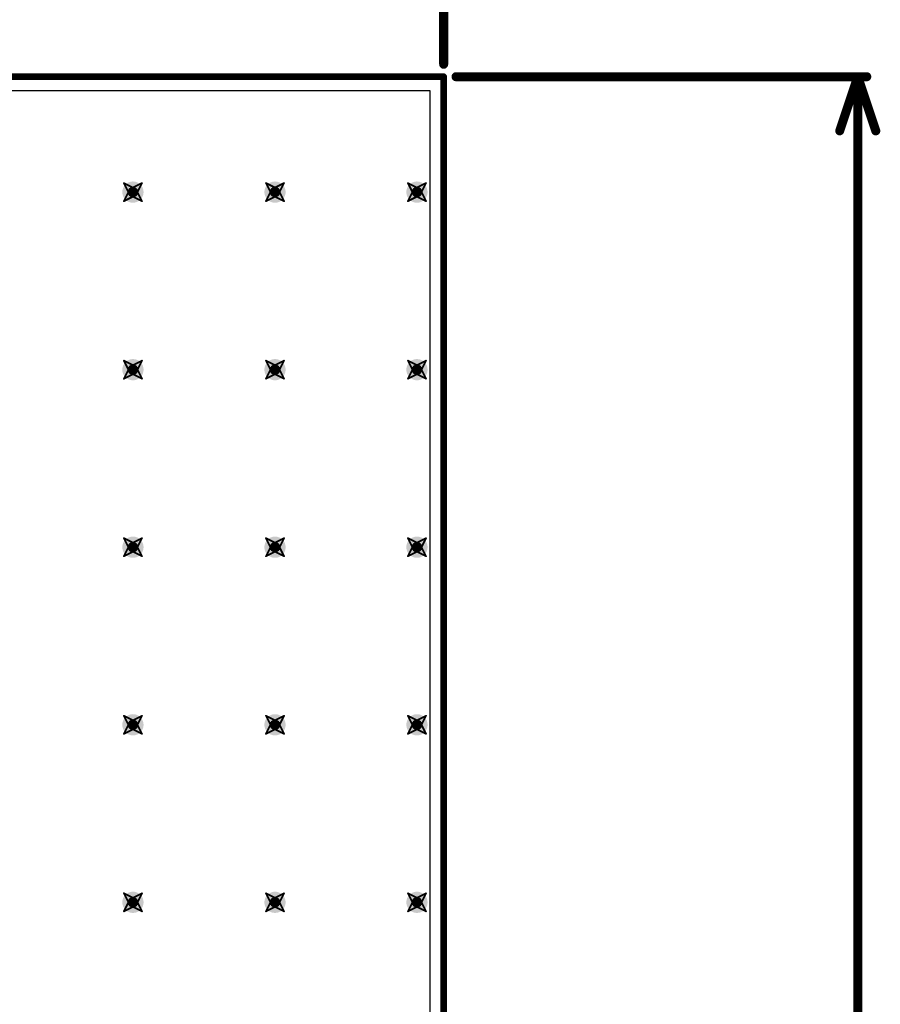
# Model space of a CAD drawing. Header units: inches. Extents: x -0.03 to 9.71, y 0 to 4.44.
# Tile 113 of 118: x 3.85 to 4.81, y 1.52 to 2.61. Entities that reach past the tile are written whole.
import ezdxf

# ---------------------------------------------------------------- set-up
doc = ezdxf.new("R2010")
doc.units = ezdxf.units.IN
doc.header["$MEASUREMENT"] = 0
for name, color, linetype in [('Board Outline', 216, 'Continuous'), ('Bottom Layer', 5, 'Continuous'), ('Dimension', 6, 'Continuous'), ('Drill Drawing', 1, 'Continuous'), ('Layer 1', 16, 'Continuous'), ('Layer 2', 76, 'Continuous'), ('Top Layer', 1, 'Continuous'), ('Via Holes', 16, 'Continuous')]:
    doc.layers.add(name, color=color, linetype=linetype)

msp = doc.modelspace()

# ---------------------------------------------------------------- hatches: boundary and pattern name
at = {"layer": 'Bottom Layer'}
h = msp.add_hatch(color=5, dxfattribs=at)
edge = h.paths.add_edge_path()
edge.add_arc((3.9764, 2.4213), 0.0118, 0, 360)
h = msp.add_hatch(color=5, dxfattribs=at)
edge = h.paths.add_edge_path()
edge.add_arc((4.1339, 2.4213), 0.0118, 0, 360)
h = msp.add_hatch(color=5, dxfattribs=at)
edge = h.paths.add_edge_path()
edge.add_arc((4.2913, 2.4213), 0.0118, 0, 360)
h = msp.add_hatch(color=5, dxfattribs=at)
edge = h.paths.add_edge_path()
edge.add_arc((3.9764, 2.2244), 0.0118, 0, 360)
h = msp.add_hatch(color=5, dxfattribs=at)
edge = h.paths.add_edge_path()
edge.add_arc((4.1339, 2.2244), 0.0118, 0, 360)
h = msp.add_hatch(color=5, dxfattribs=at)
edge = h.paths.add_edge_path()
edge.add_arc((4.2913, 2.2244), 0.0118, 0, 360)
h = msp.add_hatch(color=5, dxfattribs=at)
edge = h.paths.add_edge_path()
edge.add_arc((3.9764, 2.0276), 0.0118, 0, 360)
h = msp.add_hatch(color=5, dxfattribs=at)
edge = h.paths.add_edge_path()
edge.add_arc((4.1339, 2.0276), 0.0118, 0, 360)
h = msp.add_hatch(color=5, dxfattribs=at)
edge = h.paths.add_edge_path()
edge.add_arc((4.2913, 2.0276), 0.0118, 0, 360)
h = msp.add_hatch(color=5, dxfattribs=at)
edge = h.paths.add_edge_path()
edge.add_arc((3.9764, 1.8307), 0.0118, 0, 360)
h = msp.add_hatch(color=5, dxfattribs=at)
edge = h.paths.add_edge_path()
edge.add_arc((4.1339, 1.8307), 0.0118, 0, 360)
h = msp.add_hatch(color=5, dxfattribs=at)
edge = h.paths.add_edge_path()
edge.add_arc((4.2913, 1.8307), 0.0118, 0, 360)
h = msp.add_hatch(color=5, dxfattribs=at)
edge = h.paths.add_edge_path()
edge.add_arc((3.9764, 1.6339), 0.0118, 0, 360)
h = msp.add_hatch(color=5, dxfattribs=at)
edge = h.paths.add_edge_path()
edge.add_arc((4.1339, 1.6339), 0.0118, 0, 360)
h = msp.add_hatch(color=5, dxfattribs=at)
edge = h.paths.add_edge_path()
edge.add_arc((4.2913, 1.6339), 0.0118, 0, 360)
at = {"layer": 'Layer 1'}
h = msp.add_hatch(color=16, dxfattribs=at)
edge = h.paths.add_edge_path()
edge.add_arc((3.9764, 2.4213), 0.0118, 0, 360)
h = msp.add_hatch(color=16, dxfattribs=at)
edge = h.paths.add_edge_path()
edge.add_arc((4.1339, 2.4213), 0.0118, 0, 360)
h = msp.add_hatch(color=16, dxfattribs=at)
edge = h.paths.add_edge_path()
edge.add_arc((4.2913, 2.4213), 0.0118, 0, 360)
h = msp.add_hatch(color=16, dxfattribs=at)
edge = h.paths.add_edge_path()
edge.add_arc((3.9764, 2.2244), 0.0118, 0, 360)
h = msp.add_hatch(color=16, dxfattribs=at)
edge = h.paths.add_edge_path()
edge.add_arc((4.1339, 2.2244), 0.0118, 0, 360)
h = msp.add_hatch(color=16, dxfattribs=at)
edge = h.paths.add_edge_path()
edge.add_arc((4.2913, 2.2244), 0.0118, 0, 360)
h = msp.add_hatch(color=16, dxfattribs=at)
edge = h.paths.add_edge_path()
edge.add_arc((3.9764, 2.0276), 0.0118, 0, 360)
h = msp.add_hatch(color=16, dxfattribs=at)
edge = h.paths.add_edge_path()
edge.add_arc((4.1339, 2.0276), 0.0118, 0, 360)
h = msp.add_hatch(color=16, dxfattribs=at)
edge = h.paths.add_edge_path()
edge.add_arc((4.2913, 2.0276), 0.0118, 0, 360)
h = msp.add_hatch(color=16, dxfattribs=at)
edge = h.paths.add_edge_path()
edge.add_arc((3.9764, 1.8307), 0.0118, 0, 360)
h = msp.add_hatch(color=16, dxfattribs=at)
edge = h.paths.add_edge_path()
edge.add_arc((4.1339, 1.8307), 0.0118, 0, 360)
h = msp.add_hatch(color=16, dxfattribs=at)
edge = h.paths.add_edge_path()
edge.add_arc((4.2913, 1.8307), 0.0118, 0, 360)
h = msp.add_hatch(color=16, dxfattribs=at)
edge = h.paths.add_edge_path()
edge.add_arc((3.9764, 1.6339), 0.0118, 0, 360)
h = msp.add_hatch(color=16, dxfattribs=at)
edge = h.paths.add_edge_path()
edge.add_arc((4.1339, 1.6339), 0.0118, 0, 360)
h = msp.add_hatch(color=16, dxfattribs=at)
edge = h.paths.add_edge_path()
edge.add_arc((4.2913, 1.6339), 0.0118, 0, 360)
at = {"layer": 'Layer 2'}
h = msp.add_hatch(color=76, dxfattribs=at)
edge = h.paths.add_edge_path()
edge.add_arc((3.9764, 2.4213), 0.0118, 0, 360)
h = msp.add_hatch(color=76, dxfattribs=at)
edge = h.paths.add_edge_path()
edge.add_arc((4.1339, 2.4213), 0.0118, 0, 360)
h = msp.add_hatch(color=76, dxfattribs=at)
edge = h.paths.add_edge_path()
edge.add_arc((4.2913, 2.4213), 0.0118, 0, 360)
h = msp.add_hatch(color=76, dxfattribs=at)
edge = h.paths.add_edge_path()
edge.add_arc((3.9764, 2.2244), 0.0118, 0, 360)
h = msp.add_hatch(color=76, dxfattribs=at)
edge = h.paths.add_edge_path()
edge.add_arc((4.1339, 2.2244), 0.0118, 0, 360)
h = msp.add_hatch(color=76, dxfattribs=at)
edge = h.paths.add_edge_path()
edge.add_arc((4.2913, 2.2244), 0.0118, 0, 360)
h = msp.add_hatch(color=76, dxfattribs=at)
edge = h.paths.add_edge_path()
edge.add_arc((3.9764, 2.0276), 0.0118, 0, 360)
h = msp.add_hatch(color=76, dxfattribs=at)
edge = h.paths.add_edge_path()
edge.add_arc((4.1339, 2.0276), 0.0118, 0, 360)
h = msp.add_hatch(color=76, dxfattribs=at)
edge = h.paths.add_edge_path()
edge.add_arc((4.2913, 2.0276), 0.0118, 0, 360)
h = msp.add_hatch(color=76, dxfattribs=at)
edge = h.paths.add_edge_path()
edge.add_arc((3.9764, 1.8307), 0.0118, 0, 360)
h = msp.add_hatch(color=76, dxfattribs=at)
edge = h.paths.add_edge_path()
edge.add_arc((4.1339, 1.8307), 0.0118, 0, 360)
h = msp.add_hatch(color=76, dxfattribs=at)
edge = h.paths.add_edge_path()
edge.add_arc((4.2913, 1.8307), 0.0118, 0, 360)
h = msp.add_hatch(color=76, dxfattribs=at)
edge = h.paths.add_edge_path()
edge.add_arc((3.9764, 1.6339), 0.0118, 0, 360)
h = msp.add_hatch(color=76, dxfattribs=at)
edge = h.paths.add_edge_path()
edge.add_arc((4.1339, 1.6339), 0.0118, 0, 360)
h = msp.add_hatch(color=76, dxfattribs=at)
edge = h.paths.add_edge_path()
edge.add_arc((4.2913, 1.6339), 0.0118, 0, 360)
at = {"layer": 'Top Layer'}
h = msp.add_hatch(color=1, dxfattribs=at)
edge = h.paths.add_edge_path()
edge.add_arc((3.9764, 2.4213), 0.0118, 0, 360)
h = msp.add_hatch(color=1, dxfattribs=at)
edge = h.paths.add_edge_path()
edge.add_arc((4.1339, 2.4213), 0.0118, 0, 360)
h = msp.add_hatch(color=1, dxfattribs=at)
edge = h.paths.add_edge_path()
edge.add_arc((4.2913, 2.4213), 0.0118, 0, 360)
h = msp.add_hatch(color=1, dxfattribs=at)
edge = h.paths.add_edge_path()
edge.add_arc((3.9764, 2.2244), 0.0118, 0, 360)
h = msp.add_hatch(color=1, dxfattribs=at)
edge = h.paths.add_edge_path()
edge.add_arc((4.1339, 2.2244), 0.0118, 0, 360)
h = msp.add_hatch(color=1, dxfattribs=at)
edge = h.paths.add_edge_path()
edge.add_arc((4.2913, 2.2244), 0.0118, 0, 360)
h = msp.add_hatch(color=1, dxfattribs=at)
edge = h.paths.add_edge_path()
edge.add_arc((3.9764, 2.0276), 0.0118, 0, 360)
h = msp.add_hatch(color=1, dxfattribs=at)
edge = h.paths.add_edge_path()
edge.add_arc((4.1339, 2.0276), 0.0118, 0, 360)
h = msp.add_hatch(color=1, dxfattribs=at)
edge = h.paths.add_edge_path()
edge.add_arc((4.2913, 2.0276), 0.0118, 0, 360)
h = msp.add_hatch(color=1, dxfattribs=at)
edge = h.paths.add_edge_path()
edge.add_arc((3.9764, 1.8307), 0.0118, 0, 360)
h = msp.add_hatch(color=1, dxfattribs=at)
edge = h.paths.add_edge_path()
edge.add_arc((4.1339, 1.8307), 0.0118, 0, 360)
h = msp.add_hatch(color=1, dxfattribs=at)
edge = h.paths.add_edge_path()
edge.add_arc((4.2913, 1.8307), 0.0118, 0, 360)
h = msp.add_hatch(color=1, dxfattribs=at)
edge = h.paths.add_edge_path()
edge.add_arc((3.9764, 1.6339), 0.0118, 0, 360)
h = msp.add_hatch(color=1, dxfattribs=at)
edge = h.paths.add_edge_path()
edge.add_arc((4.1339, 1.6339), 0.0118, 0, 360)
h = msp.add_hatch(color=1, dxfattribs=at)
edge = h.paths.add_edge_path()
edge.add_arc((4.2913, 1.6339), 0.0118, 0, 360)
at = {"layer": 'Via Holes'}
h = msp.add_hatch(color=7, dxfattribs=at)
edge = h.paths.add_edge_path()
edge.add_arc((3.9764, 2.4213), 0.00591, 0, 360)
h = msp.add_hatch(color=7, dxfattribs=at)
edge = h.paths.add_edge_path()
edge.add_arc((4.1339, 2.4213), 0.00591, 0, 360)
h = msp.add_hatch(color=7, dxfattribs=at)
edge = h.paths.add_edge_path()
edge.add_arc((4.2913, 2.4213), 0.00591, 0, 360)
h = msp.add_hatch(color=7, dxfattribs=at)
edge = h.paths.add_edge_path()
edge.add_arc((3.9764, 2.2244), 0.00591, 0, 360)
h = msp.add_hatch(color=7, dxfattribs=at)
edge = h.paths.add_edge_path()
edge.add_arc((4.1339, 2.2244), 0.00591, 0, 360)
h = msp.add_hatch(color=7, dxfattribs=at)
edge = h.paths.add_edge_path()
edge.add_arc((4.2913, 2.2244), 0.00591, 0, 360)
h = msp.add_hatch(color=7, dxfattribs=at)
edge = h.paths.add_edge_path()
edge.add_arc((3.9764, 2.0276), 0.00591, 0, 360)
h = msp.add_hatch(color=7, dxfattribs=at)
edge = h.paths.add_edge_path()
edge.add_arc((4.1339, 2.0276), 0.00591, 0, 360)
h = msp.add_hatch(color=7, dxfattribs=at)
edge = h.paths.add_edge_path()
edge.add_arc((4.2913, 2.0276), 0.00591, 0, 360)
h = msp.add_hatch(color=7, dxfattribs=at)
edge = h.paths.add_edge_path()
edge.add_arc((3.9764, 1.8307), 0.00591, 0, 360)
h = msp.add_hatch(color=7, dxfattribs=at)
edge = h.paths.add_edge_path()
edge.add_arc((4.1339, 1.8307), 0.00591, 0, 360)
h = msp.add_hatch(color=7, dxfattribs=at)
edge = h.paths.add_edge_path()
edge.add_arc((4.2913, 1.8307), 0.00591, 0, 360)
h = msp.add_hatch(color=7, dxfattribs=at)
edge = h.paths.add_edge_path()
edge.add_arc((3.9764, 1.6339), 0.00591, 0, 360)
h = msp.add_hatch(color=7, dxfattribs=at)
edge = h.paths.add_edge_path()
edge.add_arc((4.1339, 1.6339), 0.00591, 0, 360)
h = msp.add_hatch(color=7, dxfattribs=at)
edge = h.paths.add_edge_path()
edge.add_arc((4.2913, 1.6339), 0.00591, 0, 360)

# ---------------------------------------------------------------- linework, layer by layer
at = {"layer": 'Board Outline', "const_width": 0.0075}
for points in [[(0.0098, 2.5492), (4.3209, 2.5492)], [(4.3209, 0.0098), (4.3209, 2.5492)]]:
    msp.add_lwpolyline(points, dxfattribs=at)
at = {"layer": 'Board Outline', "const_width": 0.00375}
msp.add_lwpolyline([(4.319, 2.5492, 1), (4.3227, 2.5492, 1)], format="xyb", close=True, dxfattribs=at)
msp.add_lwpolyline([(4.319, 2.5492, 1), (4.3227, 2.5492, 1)], format="xyb", close=True, dxfattribs=at)
at = {"layer": 'Bottom Layer'}
for p, q in [((2.7475, 2.5339), (4.3056, 2.5339)), ((4.3056, 2.5339), (4.3056, 1.0236))]:
    msp.add_line(p, q, dxfattribs=at)
at = {"layer": 'Dimension', "const_width": 0.01}
for points in [[(4.3209, 2.563), (4.3209, 3.16)], [(4.3346, 2.5492), (4.79, 2.5492)], [(4.76, 2.4892), (4.78, 2.5492)], [(4.78, 2.5492), (4.8, 2.4892)], [(4.78, 1.4447), (4.78, 2.5492)]]:
    msp.add_lwpolyline(points, dxfattribs=at)
at = {"layer": 'Dimension', "const_width": 0.005}
for points in [[(4.3184, 2.563, 1), (4.3234, 2.563, 1)], [(4.3321, 2.5492, 1), (4.3371, 2.5492, 1)], [(4.7775, 2.5492, 1), (4.7825, 2.5492, 1)], [(4.7775, 2.5492, 1), (4.7825, 2.5492, 1)], [(4.7775, 2.5492, 1), (4.7825, 2.5492, 1)], [(4.7875, 2.5492, 1), (4.7925, 2.5492, 1)], [(4.7575, 2.4892, 1), (4.7625, 2.4892, 1)], [(4.7975, 2.4892, 1), (4.8025, 2.4892, 1)]]:
    msp.add_lwpolyline(points, format="xyb", close=True, dxfattribs=at)
at = {"layer": 'Drill Drawing', "const_width": 0.002}
for points in [[(3.9664, 2.4313), (3.9764, 2.4263)], [(3.9664, 2.4313), (3.9714, 2.4213)], [(3.9764, 2.4263), (3.9864, 2.4313)], [(3.9814, 2.4213), (3.9864, 2.4313)], [(4.1239, 2.4313), (4.1339, 2.4263)], [(4.1239, 2.4313), (4.1289, 2.4213)], [(4.1339, 2.4263), (4.1439, 2.4313)], [(4.1389, 2.4213), (4.1439, 2.4313)], [(4.2813, 2.4313), (4.2913, 2.4263)], [(4.2813, 2.4313), (4.2863, 2.4213)], [(4.2913, 2.4263), (4.3013, 2.4313)], [(4.2963, 2.4213), (4.3013, 2.4313)], [(3.9664, 2.4113), (3.9714, 2.4213)], [(3.9664, 2.4113), (3.9764, 2.4163)], [(3.9764, 2.4163), (3.9864, 2.4113)], [(3.9814, 2.4213), (3.9864, 2.4113)], [(4.1239, 2.4113), (4.1289, 2.4213)], [(4.1239, 2.4113), (4.1339, 2.4163)], [(4.1339, 2.4163), (4.1439, 2.4113)], [(4.1389, 2.4213), (4.1439, 2.4113)], [(4.2813, 2.4113), (4.2863, 2.4213)], [(4.2813, 2.4113), (4.2913, 2.4163)], [(4.2913, 2.4163), (4.3013, 2.4113)], [(4.2963, 2.4213), (4.3013, 2.4113)], [(3.9664, 2.2344), (3.9764, 2.2294)], [(3.9664, 2.2344), (3.9714, 2.2244)], [(3.9764, 2.2294), (3.9864, 2.2344)], [(3.9814, 2.2244), (3.9864, 2.2344)], [(4.1239, 2.2344), (4.1339, 2.2294)], [(4.1239, 2.2344), (4.1289, 2.2244)], [(4.1339, 2.2294), (4.1439, 2.2344)], [(4.1389, 2.2244), (4.1439, 2.2344)], [(4.2813, 2.2344), (4.2913, 2.2294)], [(4.2813, 2.2344), (4.2863, 2.2244)], [(4.2913, 2.2294), (4.3013, 2.2344)], [(4.2963, 2.2244), (4.3013, 2.2344)], [(3.9664, 2.2144), (3.9714, 2.2244)], [(3.9664, 2.2144), (3.9764, 2.2194)], [(3.9764, 2.2194), (3.9864, 2.2144)], [(3.9814, 2.2244), (3.9864, 2.2144)], [(4.1239, 2.2144), (4.1289, 2.2244)], [(4.1239, 2.2144), (4.1339, 2.2194)], [(4.1339, 2.2194), (4.1439, 2.2144)], [(4.1389, 2.2244), (4.1439, 2.2144)], [(4.2813, 2.2144), (4.2863, 2.2244)], [(4.2813, 2.2144), (4.2913, 2.2194)], [(4.2913, 2.2194), (4.3013, 2.2144)], [(4.2963, 2.2244), (4.3013, 2.2144)], [(3.9664, 2.0376), (3.9764, 2.0326)], [(3.9664, 2.0376), (3.9714, 2.0276)], [(3.9764, 2.0326), (3.9864, 2.0376)], [(3.9814, 2.0276), (3.9864, 2.0376)], [(4.1239, 2.0376), (4.1339, 2.0326)], [(4.1239, 2.0376), (4.1289, 2.0276)], [(4.1339, 2.0326), (4.1439, 2.0376)], [(4.1389, 2.0276), (4.1439, 2.0376)], [(4.2813, 2.0376), (4.2913, 2.0326)], [(4.2813, 2.0376), (4.2863, 2.0276)], [(4.2913, 2.0326), (4.3013, 2.0376)], [(4.2963, 2.0276), (4.3013, 2.0376)], [(3.9664, 2.0176), (3.9714, 2.0276)], [(3.9664, 2.0176), (3.9764, 2.0226)], [(3.9764, 2.0226), (3.9864, 2.0176)], [(3.9814, 2.0276), (3.9864, 2.0176)], [(4.1239, 2.0176), (4.1289, 2.0276)], [(4.1239, 2.0176), (4.1339, 2.0226)], [(4.1339, 2.0226), (4.1439, 2.0176)], [(4.1389, 2.0276), (4.1439, 2.0176)], [(4.2813, 2.0176), (4.2863, 2.0276)], [(4.2813, 2.0176), (4.2913, 2.0226)], [(4.2913, 2.0226), (4.3013, 2.0176)], [(4.2963, 2.0276), (4.3013, 2.0176)], [(3.9664, 1.8407), (3.9764, 1.8357)], [(3.9664, 1.8407), (3.9714, 1.8307)], [(3.9764, 1.8357), (3.9864, 1.8407)], [(3.9814, 1.8307), (3.9864, 1.8407)], [(4.1239, 1.8407), (4.1339, 1.8357)], [(4.1239, 1.8407), (4.1289, 1.8307)], [(4.1339, 1.8357), (4.1439, 1.8407)], [(4.1389, 1.8307), (4.1439, 1.8407)], [(4.2813, 1.8407), (4.2913, 1.8357)], [(4.2813, 1.8407), (4.2863, 1.8307)], [(4.2913, 1.8357), (4.3013, 1.8407)], [(4.2963, 1.8307), (4.3013, 1.8407)], [(3.9664, 1.8207), (3.9714, 1.8307)], [(3.9664, 1.8207), (3.9764, 1.8257)], [(3.9764, 1.8257), (3.9864, 1.8207)], [(3.9814, 1.8307), (3.9864, 1.8207)], [(4.1239, 1.8207), (4.1289, 1.8307)], [(4.1239, 1.8207), (4.1339, 1.8257)], [(4.1339, 1.8257), (4.1439, 1.8207)], [(4.1389, 1.8307), (4.1439, 1.8207)], [(4.2813, 1.8207), (4.2863, 1.8307)], [(4.2813, 1.8207), (4.2913, 1.8257)], [(4.2913, 1.8257), (4.3013, 1.8207)], [(4.2963, 1.8307), (4.3013, 1.8207)], [(3.9664, 1.6439), (3.9764, 1.6389)], [(3.9664, 1.6439), (3.9714, 1.6339)], [(3.9764, 1.6389), (3.9864, 1.6439)], [(3.9814, 1.6339), (3.9864, 1.6439)], [(4.1239, 1.6439), (4.1339, 1.6389)], [(4.1239, 1.6439), (4.1289, 1.6339)], [(4.1339, 1.6389), (4.1439, 1.6439)], [(4.1389, 1.6339), (4.1439, 1.6439)], [(4.2813, 1.6439), (4.2913, 1.6389)], [(4.2813, 1.6439), (4.2863, 1.6339)], [(4.2913, 1.6389), (4.3013, 1.6439)], [(4.2963, 1.6339), (4.3013, 1.6439)], [(3.9664, 1.6239), (3.9714, 1.6339)], [(3.9664, 1.6239), (3.9764, 1.6289)], [(3.9764, 1.6289), (3.9864, 1.6239)], [(3.9814, 1.6339), (3.9864, 1.6239)], [(4.1239, 1.6239), (4.1289, 1.6339)], [(4.1239, 1.6239), (4.1339, 1.6289)], [(4.1339, 1.6289), (4.1439, 1.6239)], [(4.1389, 1.6339), (4.1439, 1.6239)], [(4.2813, 1.6239), (4.2863, 1.6339)], [(4.2813, 1.6239), (4.2913, 1.6289)], [(4.2913, 1.6289), (4.3013, 1.6239)], [(4.2963, 1.6339), (4.3013, 1.6239)]]:
    msp.add_lwpolyline(points, dxfattribs=at)
at = {"layer": 'Drill Drawing', "const_width": 0.001}
for points in [[(3.9659, 2.4313, 1), (3.9669, 2.4313, 1)], [(3.9659, 2.4313, 1), (3.9669, 2.4313, 1)], [(3.9759, 2.4263, 1), (3.9769, 2.4263, 1)], [(3.9759, 2.4263, 1), (3.9769, 2.4263, 1)], [(3.9859, 2.4313, 1), (3.9869, 2.4313, 1)], [(3.9859, 2.4313, 1), (3.9869, 2.4313, 1)], [(4.1234, 2.4313, 1), (4.1244, 2.4313, 1)], [(4.1234, 2.4313, 1), (4.1244, 2.4313, 1)], [(4.1334, 2.4263, 1), (4.1344, 2.4263, 1)], [(4.1334, 2.4263, 1), (4.1344, 2.4263, 1)], [(4.1434, 2.4313, 1), (4.1444, 2.4313, 1)], [(4.1434, 2.4313, 1), (4.1444, 2.4313, 1)], [(4.2808, 2.4313, 1), (4.2818, 2.4313, 1)], [(4.2808, 2.4313, 1), (4.2818, 2.4313, 1)], [(4.2908, 2.4263, 1), (4.2918, 2.4263, 1)], [(4.2908, 2.4263, 1), (4.2918, 2.4263, 1)], [(4.3008, 2.4313, 1), (4.3018, 2.4313, 1)], [(4.3008, 2.4313, 1), (4.3018, 2.4313, 1)], [(3.9709, 2.4213, 1), (3.9719, 2.4213, 1)], [(3.9709, 2.4213, 1), (3.9719, 2.4213, 1)], [(3.9759, 2.4163, 1), (3.9769, 2.4163, 1)], [(3.9759, 2.4163, 1), (3.9769, 2.4163, 1)], [(3.9809, 2.4213, 1), (3.9819, 2.4213, 1)], [(3.9809, 2.4213, 1), (3.9819, 2.4213, 1)], [(4.1284, 2.4213, 1), (4.1294, 2.4213, 1)], [(4.1284, 2.4213, 1), (4.1294, 2.4213, 1)], [(4.1334, 2.4163, 1), (4.1344, 2.4163, 1)], [(4.1334, 2.4163, 1), (4.1344, 2.4163, 1)], [(4.1384, 2.4213, 1), (4.1394, 2.4213, 1)], [(4.1384, 2.4213, 1), (4.1394, 2.4213, 1)], [(4.2858, 2.4213, 1), (4.2868, 2.4213, 1)], [(4.2858, 2.4213, 1), (4.2868, 2.4213, 1)], [(4.2908, 2.4163, 1), (4.2918, 2.4163, 1)], [(4.2908, 2.4163, 1), (4.2918, 2.4163, 1)], [(4.2958, 2.4213, 1), (4.2968, 2.4213, 1)], [(4.2958, 2.4213, 1), (4.2968, 2.4213, 1)], [(3.9659, 2.4113, 1), (3.9669, 2.4113, 1)], [(3.9659, 2.4113, 1), (3.9669, 2.4113, 1)], [(3.9859, 2.4113, 1), (3.9869, 2.4113, 1)], [(3.9859, 2.4113, 1), (3.9869, 2.4113, 1)], [(4.1234, 2.4113, 1), (4.1244, 2.4113, 1)], [(4.1234, 2.4113, 1), (4.1244, 2.4113, 1)], [(4.1434, 2.4113, 1), (4.1444, 2.4113, 1)], [(4.1434, 2.4113, 1), (4.1444, 2.4113, 1)], [(4.2808, 2.4113, 1), (4.2818, 2.4113, 1)], [(4.2808, 2.4113, 1), (4.2818, 2.4113, 1)], [(4.3008, 2.4113, 1), (4.3018, 2.4113, 1)], [(4.3008, 2.4113, 1), (4.3018, 2.4113, 1)], [(3.9659, 2.2344, 1), (3.9669, 2.2344, 1)], [(3.9659, 2.2344, 1), (3.9669, 2.2344, 1)], [(3.9759, 2.2294, 1), (3.9769, 2.2294, 1)], [(3.9759, 2.2294, 1), (3.9769, 2.2294, 1)], [(3.9859, 2.2344, 1), (3.9869, 2.2344, 1)], [(3.9859, 2.2344, 1), (3.9869, 2.2344, 1)], [(4.1234, 2.2344, 1), (4.1244, 2.2344, 1)], [(4.1234, 2.2344, 1), (4.1244, 2.2344, 1)], [(4.1334, 2.2294, 1), (4.1344, 2.2294, 1)], [(4.1334, 2.2294, 1), (4.1344, 2.2294, 1)], [(4.1434, 2.2344, 1), (4.1444, 2.2344, 1)], [(4.1434, 2.2344, 1), (4.1444, 2.2344, 1)], [(4.2808, 2.2344, 1), (4.2818, 2.2344, 1)], [(4.2808, 2.2344, 1), (4.2818, 2.2344, 1)], [(4.2908, 2.2294, 1), (4.2918, 2.2294, 1)], [(4.2908, 2.2294, 1), (4.2918, 2.2294, 1)], [(4.3008, 2.2344, 1), (4.3018, 2.2344, 1)], [(4.3008, 2.2344, 1), (4.3018, 2.2344, 1)], [(3.9709, 2.2244, 1), (3.9719, 2.2244, 1)], [(3.9709, 2.2244, 1), (3.9719, 2.2244, 1)], [(3.9759, 2.2194, 1), (3.9769, 2.2194, 1)], [(3.9759, 2.2194, 1), (3.9769, 2.2194, 1)], [(3.9809, 2.2244, 1), (3.9819, 2.2244, 1)], [(3.9809, 2.2244, 1), (3.9819, 2.2244, 1)], [(4.1284, 2.2244, 1), (4.1294, 2.2244, 1)], [(4.1284, 2.2244, 1), (4.1294, 2.2244, 1)], [(4.1334, 2.2194, 1), (4.1344, 2.2194, 1)], [(4.1334, 2.2194, 1), (4.1344, 2.2194, 1)], [(4.1384, 2.2244, 1), (4.1394, 2.2244, 1)], [(4.1384, 2.2244, 1), (4.1394, 2.2244, 1)], [(4.2858, 2.2244, 1), (4.2868, 2.2244, 1)], [(4.2858, 2.2244, 1), (4.2868, 2.2244, 1)], [(4.2908, 2.2194, 1), (4.2918, 2.2194, 1)], [(4.2908, 2.2194, 1), (4.2918, 2.2194, 1)], [(4.2958, 2.2244, 1), (4.2968, 2.2244, 1)], [(4.2958, 2.2244, 1), (4.2968, 2.2244, 1)], [(3.9659, 2.2144, 1), (3.9669, 2.2144, 1)], [(3.9659, 2.2144, 1), (3.9669, 2.2144, 1)], [(3.9859, 2.2144, 1), (3.9869, 2.2144, 1)], [(3.9859, 2.2144, 1), (3.9869, 2.2144, 1)], [(4.1234, 2.2144, 1), (4.1244, 2.2144, 1)], [(4.1234, 2.2144, 1), (4.1244, 2.2144, 1)], [(4.1434, 2.2144, 1), (4.1444, 2.2144, 1)], [(4.1434, 2.2144, 1), (4.1444, 2.2144, 1)], [(4.2808, 2.2144, 1), (4.2818, 2.2144, 1)], [(4.2808, 2.2144, 1), (4.2818, 2.2144, 1)], [(4.3008, 2.2144, 1), (4.3018, 2.2144, 1)], [(4.3008, 2.2144, 1), (4.3018, 2.2144, 1)], [(3.9659, 2.0376, 1), (3.9669, 2.0376, 1)], [(3.9659, 2.0376, 1), (3.9669, 2.0376, 1)], [(3.9759, 2.0326, 1), (3.9769, 2.0326, 1)], [(3.9759, 2.0326, 1), (3.9769, 2.0326, 1)], [(3.9859, 2.0376, 1), (3.9869, 2.0376, 1)], [(3.9859, 2.0376, 1), (3.9869, 2.0376, 1)], [(4.1234, 2.0376, 1), (4.1244, 2.0376, 1)], [(4.1234, 2.0376, 1), (4.1244, 2.0376, 1)], [(4.1334, 2.0326, 1), (4.1344, 2.0326, 1)], [(4.1334, 2.0326, 1), (4.1344, 2.0326, 1)], [(4.1434, 2.0376, 1), (4.1444, 2.0376, 1)], [(4.1434, 2.0376, 1), (4.1444, 2.0376, 1)], [(4.2808, 2.0376, 1), (4.2818, 2.0376, 1)], [(4.2808, 2.0376, 1), (4.2818, 2.0376, 1)], [(4.2908, 2.0326, 1), (4.2918, 2.0326, 1)], [(4.2908, 2.0326, 1), (4.2918, 2.0326, 1)], [(4.3008, 2.0376, 1), (4.3018, 2.0376, 1)], [(4.3008, 2.0376, 1), (4.3018, 2.0376, 1)], [(3.9709, 2.0276, 1), (3.9719, 2.0276, 1)], [(3.9709, 2.0276, 1), (3.9719, 2.0276, 1)], [(3.9759, 2.0226, 1), (3.9769, 2.0226, 1)], [(3.9759, 2.0226, 1), (3.9769, 2.0226, 1)], [(3.9809, 2.0276, 1), (3.9819, 2.0276, 1)], [(3.9809, 2.0276, 1), (3.9819, 2.0276, 1)], [(4.1284, 2.0276, 1), (4.1294, 2.0276, 1)], [(4.1284, 2.0276, 1), (4.1294, 2.0276, 1)], [(4.1334, 2.0226, 1), (4.1344, 2.0226, 1)], [(4.1334, 2.0226, 1), (4.1344, 2.0226, 1)], [(4.1384, 2.0276, 1), (4.1394, 2.0276, 1)], [(4.1384, 2.0276, 1), (4.1394, 2.0276, 1)], [(4.2858, 2.0276, 1), (4.2868, 2.0276, 1)], [(4.2858, 2.0276, 1), (4.2868, 2.0276, 1)], [(4.2908, 2.0226, 1), (4.2918, 2.0226, 1)], [(4.2908, 2.0226, 1), (4.2918, 2.0226, 1)], [(4.2958, 2.0276, 1), (4.2968, 2.0276, 1)], [(4.2958, 2.0276, 1), (4.2968, 2.0276, 1)], [(3.9659, 2.0176, 1), (3.9669, 2.0176, 1)], [(3.9659, 2.0176, 1), (3.9669, 2.0176, 1)], [(3.9859, 2.0176, 1), (3.9869, 2.0176, 1)], [(3.9859, 2.0176, 1), (3.9869, 2.0176, 1)], [(4.1234, 2.0176, 1), (4.1244, 2.0176, 1)], [(4.1234, 2.0176, 1), (4.1244, 2.0176, 1)], [(4.1434, 2.0176, 1), (4.1444, 2.0176, 1)], [(4.1434, 2.0176, 1), (4.1444, 2.0176, 1)], [(4.2808, 2.0176, 1), (4.2818, 2.0176, 1)], [(4.2808, 2.0176, 1), (4.2818, 2.0176, 1)], [(4.3008, 2.0176, 1), (4.3018, 2.0176, 1)], [(4.3008, 2.0176, 1), (4.3018, 2.0176, 1)], [(3.9659, 1.8407, 1), (3.9669, 1.8407, 1)], [(3.9659, 1.8407, 1), (3.9669, 1.8407, 1)], [(3.9759, 1.8357, 1), (3.9769, 1.8357, 1)], [(3.9759, 1.8357, 1), (3.9769, 1.8357, 1)], [(3.9859, 1.8407, 1), (3.9869, 1.8407, 1)], [(3.9859, 1.8407, 1), (3.9869, 1.8407, 1)], [(4.1234, 1.8407, 1), (4.1244, 1.8407, 1)], [(4.1234, 1.8407, 1), (4.1244, 1.8407, 1)], [(4.1334, 1.8357, 1), (4.1344, 1.8357, 1)], [(4.1334, 1.8357, 1), (4.1344, 1.8357, 1)], [(4.1434, 1.8407, 1), (4.1444, 1.8407, 1)], [(4.1434, 1.8407, 1), (4.1444, 1.8407, 1)], [(4.2808, 1.8407, 1), (4.2818, 1.8407, 1)], [(4.2808, 1.8407, 1), (4.2818, 1.8407, 1)], [(4.2908, 1.8357, 1), (4.2918, 1.8357, 1)], [(4.2908, 1.8357, 1), (4.2918, 1.8357, 1)], [(4.3008, 1.8407, 1), (4.3018, 1.8407, 1)], [(4.3008, 1.8407, 1), (4.3018, 1.8407, 1)], [(3.9709, 1.8307, 1), (3.9719, 1.8307, 1)], [(3.9709, 1.8307, 1), (3.9719, 1.8307, 1)], [(3.9759, 1.8257, 1), (3.9769, 1.8257, 1)], [(3.9759, 1.8257, 1), (3.9769, 1.8257, 1)], [(3.9809, 1.8307, 1), (3.9819, 1.8307, 1)], [(3.9809, 1.8307, 1), (3.9819, 1.8307, 1)], [(4.1284, 1.8307, 1), (4.1294, 1.8307, 1)], [(4.1284, 1.8307, 1), (4.1294, 1.8307, 1)], [(4.1334, 1.8257, 1), (4.1344, 1.8257, 1)], [(4.1334, 1.8257, 1), (4.1344, 1.8257, 1)], [(4.1384, 1.8307, 1), (4.1394, 1.8307, 1)], [(4.1384, 1.8307, 1), (4.1394, 1.8307, 1)], [(4.2858, 1.8307, 1), (4.2868, 1.8307, 1)], [(4.2858, 1.8307, 1), (4.2868, 1.8307, 1)], [(4.2908, 1.8257, 1), (4.2918, 1.8257, 1)], [(4.2908, 1.8257, 1), (4.2918, 1.8257, 1)], [(4.2958, 1.8307, 1), (4.2968, 1.8307, 1)], [(4.2958, 1.8307, 1), (4.2968, 1.8307, 1)], [(3.9659, 1.8207, 1), (3.9669, 1.8207, 1)], [(3.9659, 1.8207, 1), (3.9669, 1.8207, 1)], [(3.9859, 1.8207, 1), (3.9869, 1.8207, 1)], [(3.9859, 1.8207, 1), (3.9869, 1.8207, 1)], [(4.1234, 1.8207, 1), (4.1244, 1.8207, 1)], [(4.1234, 1.8207, 1), (4.1244, 1.8207, 1)], [(4.1434, 1.8207, 1), (4.1444, 1.8207, 1)], [(4.1434, 1.8207, 1), (4.1444, 1.8207, 1)], [(4.2808, 1.8207, 1), (4.2818, 1.8207, 1)], [(4.2808, 1.8207, 1), (4.2818, 1.8207, 1)], [(4.3008, 1.8207, 1), (4.3018, 1.8207, 1)], [(4.3008, 1.8207, 1), (4.3018, 1.8207, 1)], [(3.9659, 1.6439, 1), (3.9669, 1.6439, 1)], [(3.9659, 1.6439, 1), (3.9669, 1.6439, 1)], [(3.9759, 1.6389, 1), (3.9769, 1.6389, 1)], [(3.9759, 1.6389, 1), (3.9769, 1.6389, 1)], [(3.9859, 1.6439, 1), (3.9869, 1.6439, 1)], [(3.9859, 1.6439, 1), (3.9869, 1.6439, 1)], [(4.1234, 1.6439, 1), (4.1244, 1.6439, 1)], [(4.1234, 1.6439, 1), (4.1244, 1.6439, 1)], [(4.1334, 1.6389, 1), (4.1344, 1.6389, 1)], [(4.1334, 1.6389, 1), (4.1344, 1.6389, 1)], [(4.1434, 1.6439, 1), (4.1444, 1.6439, 1)], [(4.1434, 1.6439, 1), (4.1444, 1.6439, 1)], [(4.2808, 1.6439, 1), (4.2818, 1.6439, 1)], [(4.2808, 1.6439, 1), (4.2818, 1.6439, 1)], [(4.2908, 1.6389, 1), (4.2918, 1.6389, 1)], [(4.2908, 1.6389, 1), (4.2918, 1.6389, 1)], [(4.3008, 1.6439, 1), (4.3018, 1.6439, 1)], [(4.3008, 1.6439, 1), (4.3018, 1.6439, 1)], [(3.9709, 1.6339, 1), (3.9719, 1.6339, 1)], [(3.9709, 1.6339, 1), (3.9719, 1.6339, 1)], [(3.9759, 1.6289, 1), (3.9769, 1.6289, 1)], [(3.9759, 1.6289, 1), (3.9769, 1.6289, 1)], [(3.9809, 1.6339, 1), (3.9819, 1.6339, 1)], [(3.9809, 1.6339, 1), (3.9819, 1.6339, 1)], [(4.1284, 1.6339, 1), (4.1294, 1.6339, 1)], [(4.1284, 1.6339, 1), (4.1294, 1.6339, 1)], [(4.1334, 1.6289, 1), (4.1344, 1.6289, 1)], [(4.1334, 1.6289, 1), (4.1344, 1.6289, 1)], [(4.1384, 1.6339, 1), (4.1394, 1.6339, 1)], [(4.1384, 1.6339, 1), (4.1394, 1.6339, 1)], [(4.2858, 1.6339, 1), (4.2868, 1.6339, 1)], [(4.2858, 1.6339, 1), (4.2868, 1.6339, 1)], [(4.2908, 1.6289, 1), (4.2918, 1.6289, 1)], [(4.2908, 1.6289, 1), (4.2918, 1.6289, 1)], [(4.2958, 1.6339, 1), (4.2968, 1.6339, 1)], [(4.2958, 1.6339, 1), (4.2968, 1.6339, 1)], [(3.9659, 1.6239, 1), (3.9669, 1.6239, 1)], [(3.9659, 1.6239, 1), (3.9669, 1.6239, 1)], [(3.9859, 1.6239, 1), (3.9869, 1.6239, 1)], [(3.9859, 1.6239, 1), (3.9869, 1.6239, 1)], [(4.1234, 1.6239, 1), (4.1244, 1.6239, 1)], [(4.1234, 1.6239, 1), (4.1244, 1.6239, 1)], [(4.1434, 1.6239, 1), (4.1444, 1.6239, 1)], [(4.1434, 1.6239, 1), (4.1444, 1.6239, 1)], [(4.2808, 1.6239, 1), (4.2818, 1.6239, 1)], [(4.2808, 1.6239, 1), (4.2818, 1.6239, 1)], [(4.3008, 1.6239, 1), (4.3018, 1.6239, 1)], [(4.3008, 1.6239, 1), (4.3018, 1.6239, 1)]]:
    msp.add_lwpolyline(points, format="xyb", close=True, dxfattribs=at)
at = {"layer": 'Layer 1'}
for p, q in [((2.7475, 2.5339), (4.3056, 2.5339)), ((4.3056, 2.5339), (4.3056, 1.0236))]:
    msp.add_line(p, q, dxfattribs=at)
at = {"layer": 'Layer 2'}
for p, q in [((2.7475, 2.5339), (4.3056, 2.5339)), ((4.3056, 2.5339), (4.3056, 1.0236))]:
    msp.add_line(p, q, dxfattribs=at)
at = {"layer": 'Top Layer'}
for p, q in [((2.7475, 2.5339), (4.3056, 2.5339)), ((4.3056, 2.5339), (4.3056, 1.0236))]:
    msp.add_line(p, q, dxfattribs=at)

doc.saveas('drawing.dxf')
